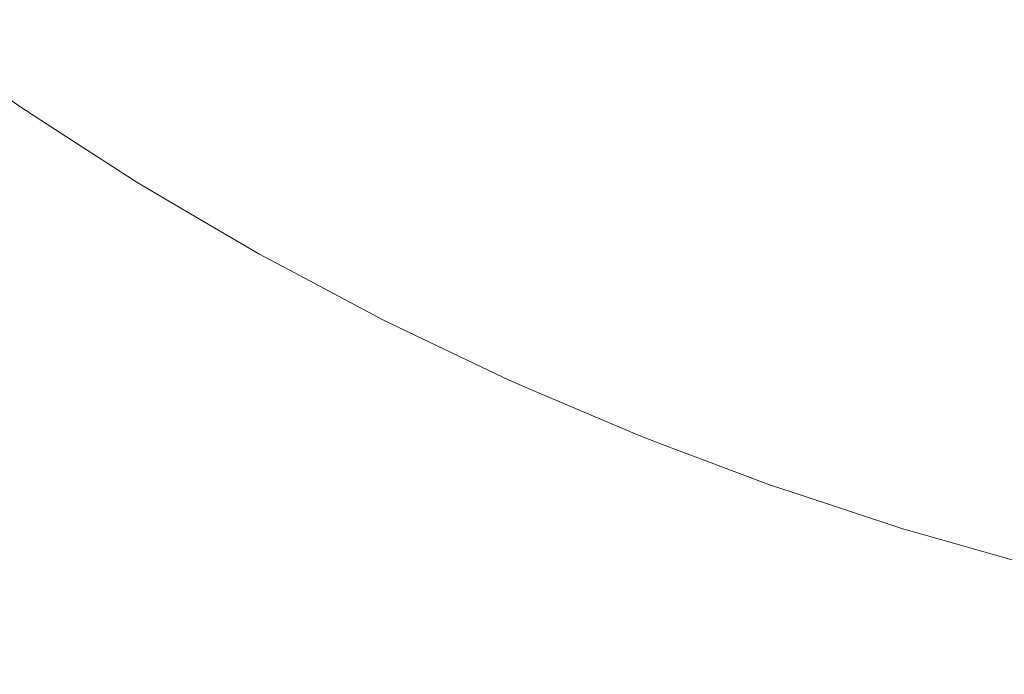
# Model space of a CAD drawing. Header units: centimetres. Extents: x -26 to 27.3, y -23.4 to -21.6.
# Tile 73 of 206: x -8.0026 to -7.9431, y -23.0599 to -23.0203. Entities that reach past the tile are written whole.
import ezdxf

# ---------------------------------------------------------------- set-up
doc = ezdxf.new("R2010")
doc.units = ezdxf.units.CM
doc.header["$LTSCALE"] = 2.54
doc.layers.add('Lucido design-1', color=7, linetype='Continuous')

# ---------------------------------------------------------------- blocks, each defined once
blk = doc.blocks.new('Gruppo-4-1')
at = {"color": 7, "linetype": 'Continuous', "lineweight": 9}
blk.add_3dface([(-25.890647, -21.659888, -9.381992), (-25.890647, -23.259888, -9.381992), (27.209353, -23.259888, -9.381992), (27.209353, -21.659888, -9.381992)], dxfattribs=at)
for points, invisible_edges in [([(-7.999595, -23.021082, -9.849455), (-8.006338, -23.016313, -9.849455), (-8.005496, -23.015174, -9.845597), (-7.998802, -23.019908, -9.845597)], 15), ([(-7.963274, -23.020556, -9.817376), (-7.970027, -23.017329, -9.817376), (-7.968793, -23.014882, -9.814271), (-7.962145, -23.018059, -9.814271)], 15), ([(-7.990179, -23.021538, -9.838064), (-7.99695, -23.017168, -9.838064), (-7.995894, -23.015606, -9.834401), (-7.98919, -23.019932, -9.834401)], 15), ([(-7.955367, -23.020951, -9.814271), (-7.962145, -23.018059, -9.814271), (-7.960963, -23.015444, -9.811281), (-7.954298, -23.018289, -9.811281)], 15), ([(-7.939892, -23.020689, -9.808831), (-7.946672, -23.018454, -9.808831), (-7.945641, -23.015536, -9.806065), (-7.938986, -23.01773, -9.806065)], 15), ([(-8.000298, -23.022122, -9.853363), (-8.007085, -23.017322, -9.853363), (-8.006338, -23.016313, -9.849455), (-7.999595, -23.021082, -9.849455)], 15), ([(-7.981316, -23.022192, -9.830815), (-7.988122, -23.018198, -9.830815), (-7.986977, -23.016338, -9.827314), (-7.98025, -23.020285, -9.827314)], 15), ([(-7.972313, -23.021863, -9.823903), (-7.979114, -23.018252, -9.823903), (-7.977909, -23.016095, -9.820588), (-7.971201, -23.019658, -9.820588)], 15), ([(-7.947518, -23.020847, -9.811281), (-7.954298, -23.018289, -9.811281), (-7.953351, -23.015934, -9.808831), (-7.946672, -23.018454, -9.808831)], 15), ([(-8.000911, -23.023028, -9.857317), (-8.007735, -23.018201, -9.857317), (-8.007085, -23.017322, -9.853363), (-8.000298, -23.022122, -9.853363)], 15), ([(-7.991087, -23.023013, -9.841798), (-7.99792, -23.018603, -9.841798), (-7.99695, -23.017168, -9.838064), (-7.990179, -23.021538, -9.838064)], 15), ([(-7.964348, -23.022932, -9.820588), (-7.971201, -23.019658, -9.820588), (-7.970027, -23.017329, -9.817376), (-7.963274, -23.020556, -9.817376)], 15), ([(-7.956389, -23.023494, -9.817376), (-7.963274, -23.020556, -9.817376), (-7.962145, -23.018059, -9.814271), (-7.955367, -23.020951, -9.814271)], 15), ([(-8.001431, -23.023798, -9.861308), (-8.008288, -23.018949, -9.861308), (-8.007735, -23.018201, -9.857317), (-8.000911, -23.023028, -9.857317)], 15), ([(-7.991913, -23.024354, -9.845597), (-7.998802, -23.019908, -9.845597), (-7.99792, -23.018603, -9.841798), (-7.991087, -23.023013, -9.841798)], 15), ([(-7.982309, -23.023971, -9.834401), (-7.98919, -23.019932, -9.834401), (-7.988122, -23.018198, -9.830815), (-7.981316, -23.022192, -9.830815)], 15), ([(-7.973362, -23.023943, -9.827314), (-7.98025, -23.020285, -9.827314), (-7.979114, -23.018252, -9.823903), (-7.972313, -23.021863, -9.823903)], 15), ([(-7.948473, -23.023552, -9.814271), (-7.955367, -23.020951, -9.814271), (-7.954298, -23.018289, -9.811281), (-7.947518, -23.020847, -9.811281)], 15), ([(-7.940635, -23.023116, -9.811281), (-7.947518, -23.020847, -9.811281), (-7.946672, -23.018454, -9.808831), (-7.939892, -23.020689, -9.808831)], 15), ([(-8.001859, -23.024432, -9.865331), (-8.008743, -23.019564, -9.865331), (-8.008288, -23.018949, -9.861308), (-8.001431, -23.023798, -9.861308)], 15), ([(-8.002195, -23.024928, -9.869378), (-8.009099, -23.020045, -9.869378), (-8.008743, -23.019564, -9.865331), (-8.001859, -23.024432, -9.865331)], 15), ([(-7.992656, -23.02556, -9.849455), (-7.999595, -23.021082, -9.849455), (-7.998802, -23.019908, -9.845597), (-7.991913, -23.024354, -9.845597)], 15), ([(-7.983229, -23.025617, -9.838064), (-7.990179, -23.021538, -9.838064), (-7.98919, -23.019932, -9.834401), (-7.982309, -23.023971, -9.834401)], 15), ([(-7.965365, -23.025184, -9.823903), (-7.972313, -23.021863, -9.823903), (-7.971201, -23.019658, -9.820588), (-7.964348, -23.022932, -9.820588)], 15), ([(-8.002586, -23.025507, -9.877517), (-8.009514, -23.020607, -9.877517), (-8.009356, -23.020393, -9.873442), (-8.002437, -23.025287, -9.873442)], 15), ([(-8.002437, -23.025287, -9.873442), (-8.009356, -23.020393, -9.873442), (-8.009099, -23.020045, -9.869378), (-8.002195, -23.024928, -9.869378)], 15), ([(-7.974346, -23.025894, -9.830815), (-7.981316, -23.022192, -9.830815), (-7.98025, -23.020285, -9.827314), (-7.973362, -23.023943, -9.827314)], 15), ([(-8.002641, -23.025589, -9.881447), (-8.009573, -23.020686, -9.881447), (-8.009514, -23.020607, -9.877517), (-8.002586, -23.025507, -9.877517)], 15), ([(-8.009573, -23.020686, -9.881447), (-8.002641, -23.025589, -9.881447), (-8.002642, -23.02559, -9.881992), (-8.006854, -23.022611, -9.881992)], 11), ([(-7.993314, -23.02663, -9.853363), (-8.000298, -23.022122, -9.853363), (-7.999595, -23.021082, -9.849455), (-7.992656, -23.02556, -9.849455)], 15), ([(-7.957362, -23.025913, -9.820588), (-7.964348, -23.022932, -9.820588), (-7.963274, -23.020556, -9.817376), (-7.956389, -23.023494, -9.817376)], 15), ([(-7.949386, -23.026137, -9.817376), (-7.956389, -23.023494, -9.817376), (-7.955367, -23.020951, -9.814271), (-7.948473, -23.023552, -9.814271)], 15), ([(-7.941475, -23.025859, -9.814271), (-7.948473, -23.023552, -9.814271), (-7.947518, -23.020847, -9.811281), (-7.940635, -23.023116, -9.811281)], 15), ([(-7.984073, -23.027129, -9.841798), (-7.991087, -23.023013, -9.841798), (-7.990179, -23.021538, -9.838064), (-7.983229, -23.025617, -9.838064)], 15), ([(-7.993887, -23.027561, -9.857317), (-8.000911, -23.023028, -9.857317), (-8.000298, -23.022122, -9.853363), (-7.993314, -23.02663, -9.853363)], 15), ([(-7.975263, -23.027713, -9.834401), (-7.982309, -23.023971, -9.834401), (-7.981316, -23.022192, -9.830815), (-7.974346, -23.025894, -9.830815)], 15), ([(-7.966325, -23.027306, -9.827314), (-7.973362, -23.023943, -9.827314), (-7.972313, -23.021863, -9.823903), (-7.965365, -23.025184, -9.823903)], 15), ([(-8.002642, -23.02559, -10.081992), (-8.006854, -23.022611, -10.081992), (-8.006854, -23.022611, -9.881992), (-8.002642, -23.02559, -9.881992)], 10), ([(-7.994375, -23.028353, -9.861308), (-8.001431, -23.023798, -9.861308), (-8.000911, -23.023028, -9.857317), (-7.993887, -23.027561, -9.857317)], 15), ([(-7.984841, -23.028504, -9.845597), (-7.991913, -23.024354, -9.845597), (-7.991087, -23.023013, -9.841798), (-7.984073, -23.027129, -9.841798)], 15), ([(-7.958283, -23.028206, -9.823903), (-7.965365, -23.025184, -9.823903), (-7.964348, -23.022932, -9.820588), (-7.957362, -23.025913, -9.820588)], 15), ([(-7.950255, -23.028595, -9.820588), (-7.957362, -23.025913, -9.820588), (-7.956389, -23.023494, -9.817376), (-7.949386, -23.026137, -9.817376)], 15), ([(-7.994776, -23.029004, -9.865331), (-8.001859, -23.024432, -9.865331), (-8.001431, -23.023798, -9.861308), (-7.994375, -23.028353, -9.861308)], 15), ([(-7.976111, -23.029397, -9.838064), (-7.983229, -23.025617, -9.838064), (-7.982309, -23.023971, -9.834401), (-7.975263, -23.027713, -9.834401)], 15), ([(-7.967225, -23.029297, -9.830815), (-7.974346, -23.025894, -9.830815), (-7.973362, -23.023943, -9.827314), (-7.966325, -23.027306, -9.827314)], 15), ([(-7.942278, -23.02848, -9.817376), (-7.949386, -23.026137, -9.817376), (-7.948473, -23.023552, -9.814271), (-7.941475, -23.025859, -9.814271)], 15), ([(-7.99509, -23.029514, -9.869378), (-8.002195, -23.024928, -9.869378), (-8.001859, -23.024432, -9.865331), (-7.994776, -23.029004, -9.865331)], 15), ([(-7.985532, -23.02974, -9.849455), (-7.992656, -23.02556, -9.849455), (-7.991913, -23.024354, -9.845597), (-7.984841, -23.028504, -9.845597)], 15), ([(-7.995456, -23.030109, -9.877517), (-8.002586, -23.025507, -9.877517), (-8.002437, -23.025287, -9.873442), (-7.995316, -23.029882, -9.873442)], 15), ([(-7.995316, -23.029882, -9.873442), (-8.002437, -23.025287, -9.873442), (-8.002195, -23.024928, -9.869378), (-7.99509, -23.029514, -9.869378)], 15), ([(-7.959151, -23.030367, -9.827314), (-7.966325, -23.027306, -9.827314), (-7.965365, -23.025184, -9.823903), (-7.958283, -23.028206, -9.823903)], 15), ([(-7.995768, -23.030616, -10.091937), (-8.00292, -23.026001, -10.091937), (-8.002742, -23.025737, -10.087952), (-7.995602, -23.030345, -10.087952)], 15), ([(-7.995602, -23.030345, -10.087952), (-8.002742, -23.025737, -10.087952), (-8.002653, -23.025606, -10.083964), (-7.995519, -23.03021, -10.083964)], 15), ([(-8.002653, -23.025606, -10.083964), (-8.002642, -23.02559, -10.081992), (-8.000096, -23.027233, -10.081992)], 9), ([(-8.000096, -23.027233, -10.081992), (-7.995508, -23.030194, -10.081992), (-7.995519, -23.03021, -10.083964), (-8.002653, -23.025606, -10.083964)], 14), ([(-8.000096, -23.027233, -9.881992), (-8.002642, -23.02559, -9.881992), (-8.002641, -23.025589, -9.881447)], 10), ([(-8.002642, -23.02559, -9.881992), (-8.000096, -23.027233, -9.881992), (-8.000096, -23.027233, -10.081992), (-8.002642, -23.02559, -10.081992)], 10), ([(-7.995508, -23.030193, -9.881447), (-8.002641, -23.025589, -9.881447), (-8.002586, -23.025507, -9.877517), (-7.995456, -23.030109, -9.877517)], 15), ([(-8.002641, -23.025589, -9.881447), (-7.995508, -23.030193, -9.881447), (-7.995508, -23.030194, -9.881992), (-8.000096, -23.027233, -9.881992)], 11), ([(-7.986145, -23.030837, -9.853363), (-7.993314, -23.02663, -9.853363), (-7.992656, -23.02556, -9.849455), (-7.985532, -23.02974, -9.849455)], 15), ([(-7.976891, -23.030943, -9.841798), (-7.984073, -23.027129, -9.841798), (-7.983229, -23.025617, -9.838064), (-7.976111, -23.029397, -9.838064)], 15), ([(-7.996353, -23.031565, -10.099868), (-8.003544, -23.026925, -10.099868), (-8.003187, -23.026396, -10.095911), (-7.996019, -23.031023, -10.095911)], 15), ([(-7.996019, -23.031023, -10.095911), (-8.003187, -23.026396, -10.095911), (-8.00292, -23.026001, -10.091937), (-7.995768, -23.030616, -10.091937)], 15), ([(-7.968064, -23.031153, -9.834401), (-7.975263, -23.027713, -9.834401), (-7.974346, -23.025894, -9.830815), (-7.967225, -23.029297, -9.830815)], 15), ([(-7.951078, -23.030925, -9.823903), (-7.958283, -23.028206, -9.823903), (-7.957362, -23.025913, -9.820588), (-7.950255, -23.028595, -9.820588)], 15), ([(-7.943041, -23.030973, -9.820588), (-7.950255, -23.028595, -9.820588), (-7.949386, -23.026137, -9.817376), (-7.942278, -23.02848, -9.817376)], 15), ([(-7.996771, -23.032244, -10.103802), (-8.00399, -23.027584, -10.103802), (-8.003544, -23.026925, -10.099868), (-7.996353, -23.031565, -10.099868)], 15), ([(-7.986678, -23.031791, -9.857317), (-7.993887, -23.027561, -9.857317), (-7.993314, -23.02663, -9.853363), (-7.986145, -23.030837, -9.853363)], 15), ([(-7.997271, -23.033057, -10.107705), (-8.004525, -23.028376, -10.107705), (-8.00399, -23.027584, -10.103802), (-7.996771, -23.032244, -10.103802)], 15), ([(-7.995508, -23.030194, -10.081992), (-8.000096, -23.027233, -10.081992), (-8.000096, -23.027233, -9.881992), (-7.995508, -23.030194, -9.881992)], 10), ([(-7.987131, -23.032603, -9.861308), (-7.994375, -23.028353, -9.861308), (-7.993887, -23.027561, -9.857317), (-7.986678, -23.031791, -9.857317)], 15), ([(-7.9776, -23.03235, -9.845597), (-7.984841, -23.028504, -9.845597), (-7.984073, -23.027129, -9.841798), (-7.976891, -23.030943, -9.841798)], 15), ([(-7.959966, -23.032394, -9.830815), (-7.967225, -23.029297, -9.830815), (-7.966325, -23.027306, -9.827314), (-7.959151, -23.030367, -9.827314)], 15), ([(-7.96884, -23.032871, -9.838064), (-7.976111, -23.029397, -9.838064), (-7.975263, -23.027713, -9.834401), (-7.968064, -23.031153, -9.834401)], 15), ([(-7.951854, -23.033121, -9.827314), (-7.959151, -23.030367, -9.827314), (-7.958283, -23.028206, -9.823903), (-7.951078, -23.030925, -9.823903)], 15), ([(-7.997855, -23.034004, -10.111572), (-8.005148, -23.029298, -10.111572), (-8.004525, -23.028376, -10.107705), (-7.997271, -23.033057, -10.107705)], 15), ([(-7.987504, -23.033271, -9.865331), (-7.994776, -23.029004, -9.865331), (-7.994375, -23.028353, -9.861308), (-7.987131, -23.032603, -9.861308)], 15), ([(-7.978238, -23.033614, -9.849455), (-7.985532, -23.02974, -9.849455), (-7.984841, -23.028504, -9.845597), (-7.9776, -23.03235, -9.845597)], 15), ([(-7.943765, -23.033335, -9.823903), (-7.951078, -23.030925, -9.823903), (-7.950255, -23.028595, -9.820588), (-7.943041, -23.030973, -9.820588)], 15), ([(-7.99852, -23.035085, -10.115395), (-8.005858, -23.030349, -10.115395), (-8.005148, -23.029298, -10.111572), (-7.997855, -23.034004, -10.111572)], 15), ([(-7.987796, -23.033794, -9.869378), (-7.99509, -23.029514, -9.869378), (-7.994776, -23.029004, -9.865331), (-7.987504, -23.033271, -9.865331)], 15), ([(-7.969554, -23.034449, -9.841798), (-7.976891, -23.030943, -9.841798), (-7.976111, -23.029397, -9.838064), (-7.96884, -23.032871, -9.838064)], 15), ([(-7.960725, -23.034284, -9.834401), (-7.968064, -23.031153, -9.834401), (-7.967225, -23.029297, -9.830815), (-7.959966, -23.032394, -9.830815)], 15), ([(-7.988137, -23.034403, -9.877517), (-7.995456, -23.030109, -9.877517), (-7.995316, -23.029882, -9.873442), (-7.988007, -23.034171, -9.873442)], 15), ([(-7.988007, -23.034171, -9.873442), (-7.995316, -23.029882, -9.873442), (-7.99509, -23.029514, -9.869378), (-7.987796, -23.033794, -9.869378)], 15), ([(-7.978803, -23.034736, -9.853363), (-7.986145, -23.030837, -9.853363), (-7.985532, -23.02974, -9.849455), (-7.978238, -23.033614, -9.849455)], 15), ([(-7.999266, -23.036297, -10.119168), (-8.006656, -23.031528, -10.119168), (-8.005858, -23.030349, -10.115395), (-7.99852, -23.035085, -10.115395)], 15), ([(-7.988661, -23.035341, -10.095911), (-7.996019, -23.031023, -10.095911), (-7.995768, -23.030616, -10.091937), (-7.988428, -23.034924, -10.091937)], 15), ([(-7.988428, -23.034924, -10.091937), (-7.995768, -23.030616, -10.091937), (-7.995602, -23.030345, -10.087952), (-7.988273, -23.034646, -10.087952)], 15), ([(-7.988273, -23.034646, -10.087952), (-7.995602, -23.030345, -10.087952), (-7.995519, -23.03021, -10.083964), (-7.988195, -23.034508, -10.083964)], 15), ([(-7.995519, -23.03021, -10.083964), (-7.995508, -23.030194, -10.081992), (-7.993149, -23.031578, -10.081992)], 9), ([(-7.993149, -23.031578, -10.081992), (-7.988186, -23.034491, -10.081992), (-7.988195, -23.034508, -10.083964), (-7.995519, -23.03021, -10.083964)], 14), ([(-7.988185, -23.03449, -9.881447), (-7.995508, -23.030193, -9.881447), (-7.995456, -23.030109, -9.877517), (-7.988137, -23.034403, -9.877517)], 15), ([(-7.995508, -23.030193, -9.881447), (-7.988185, -23.03449, -9.881447), (-7.988186, -23.034491, -9.881992), (-7.993149, -23.031578, -9.881992)], 11), ([(-7.993149, -23.031578, -9.881992), (-7.995508, -23.030194, -9.881992), (-7.995508, -23.030193, -9.881447)], 10), ([(-7.995508, -23.030194, -9.881992), (-7.993149, -23.031578, -9.881992), (-7.993149, -23.031578, -10.081992), (-7.995508, -23.030194, -10.081992)], 10), ([(-7.952582, -23.035181, -9.830815), (-7.959966, -23.032394, -9.830815), (-7.959151, -23.030367, -9.827314), (-7.951854, -23.033121, -9.827314)], 15), ([(-7.988972, -23.035897, -10.099868), (-7.996353, -23.031565, -10.099868), (-7.996019, -23.031023, -10.095911), (-7.988661, -23.035341, -10.095911)], 15), ([(-7.979296, -23.035712, -9.857317), (-7.986678, -23.031791, -9.857317), (-7.986145, -23.030837, -9.853363), (-7.978803, -23.034736, -9.853363)], 15), ([(-7.970202, -23.035885, -9.845597), (-7.9776, -23.03235, -9.845597), (-7.976891, -23.030943, -9.841798), (-7.969554, -23.034449, -9.841798)], 15), ([(-7.961428, -23.036034, -9.838064), (-7.96884, -23.032871, -9.838064), (-7.968064, -23.031153, -9.834401), (-7.960725, -23.034284, -9.834401)], 15), ([(-7.944447, -23.035563, -9.827314), (-7.951854, -23.033121, -9.827314), (-7.951078, -23.030925, -9.823903), (-7.943765, -23.033335, -9.823903)], 15), ([(-7.936355, -23.035433, -9.823903), (-7.943765, -23.033335, -9.823903), (-7.943041, -23.030973, -9.820588), (-7.935733, -23.033043, -9.820588)], 15), ([(-8.000093, -23.037639, -10.122885), (-8.007538, -23.032834, -10.122885), (-8.006656, -23.031528, -10.119168), (-7.999266, -23.036297, -10.119168)], 15), ([(-7.98936, -23.036592, -10.103802), (-7.996771, -23.032244, -10.103802), (-7.996353, -23.031565, -10.099868), (-7.988972, -23.035897, -10.099868)], 15), ([(-7.988186, -23.034491, -10.081992), (-7.993149, -23.031578, -10.081992), (-7.993149, -23.031578, -9.881992), (-7.988186, -23.034491, -9.881992)], 10), ([(-7.979714, -23.036542, -9.861308), (-7.987131, -23.032603, -9.861308), (-7.986678, -23.031791, -9.857317), (-7.979296, -23.035712, -9.857317)], 15), ([(-7.989826, -23.037426, -10.107705), (-7.997271, -23.033057, -10.107705), (-7.996771, -23.032244, -10.103802), (-7.98936, -23.036592, -10.103802)], 15), ([(-7.970786, -23.037175, -9.849455), (-7.978238, -23.033614, -9.849455), (-7.9776, -23.03235, -9.845597), (-7.970202, -23.035885, -9.845597)], 15), ([(-7.95326, -23.037101, -9.834401), (-7.960725, -23.034284, -9.834401), (-7.959966, -23.032394, -9.830815), (-7.952582, -23.035181, -9.830815)], 15), ([(-8.000998, -23.03911, -10.12654), (-8.008505, -23.034265, -10.12654), (-8.007538, -23.032834, -10.122885), (-8.000093, -23.037639, -10.122885)], 15), ([(-7.980059, -23.037225, -9.865331), (-7.987504, -23.033271, -9.865331), (-7.987131, -23.032603, -9.861308), (-7.979714, -23.036542, -9.861308)], 15), ([(-7.962074, -23.037641, -9.841798), (-7.969554, -23.034449, -9.841798), (-7.96884, -23.032871, -9.838064), (-7.961428, -23.036034, -9.838064)], 15), ([(-7.990368, -23.038398, -10.111572), (-7.997855, -23.034004, -10.111572), (-7.997271, -23.033057, -10.107705), (-7.989826, -23.037426, -10.107705)], 15), ([(-7.980328, -23.03776, -9.869378), (-7.987796, -23.033794, -9.869378), (-7.987504, -23.033271, -9.865331), (-7.980059, -23.037225, -9.865331)], 15), ([(-7.971303, -23.03832, -9.853363), (-7.978803, -23.034736, -9.853363), (-7.978238, -23.033614, -9.849455), (-7.970786, -23.037175, -9.849455)], 15), ([(-7.945086, -23.037652, -9.830815), (-7.952582, -23.035181, -9.830815), (-7.951854, -23.033121, -9.827314), (-7.944447, -23.035563, -9.827314)], 15), ([(-7.936942, -23.037688, -9.827314), (-7.944447, -23.035563, -9.827314), (-7.943765, -23.033335, -9.823903), (-7.936355, -23.035433, -9.823903)], 15), ([(-7.990987, -23.039505, -10.115395), (-7.99852, -23.035085, -10.115395), (-7.997855, -23.034004, -10.111572), (-7.990368, -23.038398, -10.111572)], 15), ([(-7.980643, -23.038384, -9.877517), (-7.988137, -23.034403, -9.877517), (-7.988007, -23.034171, -9.873442), (-7.980523, -23.038146, -9.873442)], 15), ([(-7.980523, -23.038146, -9.873442), (-7.988007, -23.034171, -9.873442), (-7.987796, -23.033794, -9.869378), (-7.980328, -23.03776, -9.869378)], 15), ([(-8.001982, -23.040707, -10.130126), (-8.009556, -23.035819, -10.130126), (-8.008505, -23.034265, -10.12654), (-8.000998, -23.03911, -10.12654)], 15), ([(-7.980911, -23.038916, -10.091937), (-7.988428, -23.034924, -10.091937), (-7.988273, -23.034646, -10.087952), (-7.980768, -23.038632, -10.087952)], 15), ([(-7.980768, -23.038632, -10.087952), (-7.988273, -23.034646, -10.087952), (-7.988195, -23.034508, -10.083964), (-7.980697, -23.038491, -10.083964)], 15), ([(-7.988195, -23.034508, -10.083964), (-7.988186, -23.034491, -10.081992), (-7.986023, -23.03564, -10.081992)], 9), ([(-7.986023, -23.03564, -10.081992), (-7.980688, -23.038473, -10.081992), (-7.980697, -23.038491, -10.083964), (-7.988195, -23.034508, -10.083964)], 14), ([(-7.986023, -23.03564, -9.881992), (-7.988186, -23.034491, -9.881992), (-7.988185, -23.03449, -9.881447)], 10), ([(-7.988186, -23.034491, -9.881992), (-7.986023, -23.03564, -9.881992), (-7.986023, -23.03564, -10.081992), (-7.988186, -23.034491, -10.081992)], 10), ([(-7.980687, -23.038472, -9.881447), (-7.988185, -23.03449, -9.881447), (-7.988137, -23.034403, -9.877517), (-7.980643, -23.038384, -9.877517)], 15), ([(-7.988185, -23.03449, -9.881447), (-7.980687, -23.038472, -9.881447), (-7.980688, -23.038473, -9.881992), (-7.986023, -23.03564, -9.881992)], 11), ([(-7.971754, -23.039316, -9.857317), (-7.979296, -23.035712, -9.857317), (-7.978803, -23.034736, -9.853363), (-7.971303, -23.03832, -9.853363)], 15), ([(-7.962661, -23.039102, -9.845597), (-7.970202, -23.035885, -9.845597), (-7.969554, -23.034449, -9.841798), (-7.962074, -23.037641, -9.841798)], 15), ([(-7.953889, -23.038879, -9.838064), (-7.961428, -23.036034, -9.838064), (-7.960725, -23.034284, -9.834401), (-7.95326, -23.037101, -9.834401)], 15), ([(-7.991681, -23.040748, -10.119168), (-7.999266, -23.036297, -10.119168), (-7.99852, -23.035085, -10.115395), (-7.990987, -23.039505, -10.115395)], 15), ([(-7.981413, -23.039912, -10.099868), (-7.988972, -23.035897, -10.099868), (-7.988661, -23.035341, -10.095911), (-7.981126, -23.039342, -10.095911)], 15), ([(-7.981126, -23.039342, -10.095911), (-7.988661, -23.035341, -10.095911), (-7.988428, -23.034924, -10.091937), (-7.980911, -23.038916, -10.091937)], 15), ([(-7.945683, -23.039599, -9.834401), (-7.95326, -23.037101, -9.834401), (-7.952582, -23.035181, -9.830815), (-7.945086, -23.037652, -9.830815)], 15), ([(-8.003042, -23.042429, -10.133636), (-8.010688, -23.037494, -10.133636), (-8.009556, -23.035819, -10.130126), (-8.001982, -23.040707, -10.130126)], 15), ([(-7.981772, -23.040623, -10.103802), (-7.98936, -23.036592, -10.103802), (-7.988972, -23.035897, -10.099868), (-7.981413, -23.039912, -10.099868)], 15), ([(-7.980688, -23.038473, -10.081992), (-7.986023, -23.03564, -10.081992), (-7.986023, -23.03564, -9.881992), (-7.980688, -23.038473, -9.881992)], 10), ([(-7.972137, -23.040163, -9.861308), (-7.979714, -23.036542, -9.861308), (-7.979296, -23.035712, -9.857317), (-7.971754, -23.039316, -9.857317)], 15), ([(-7.963189, -23.040417, -9.849455), (-7.970786, -23.037175, -9.849455), (-7.970202, -23.035885, -9.845597), (-7.962661, -23.039102, -9.845597)], 15), ([(-7.937493, -23.039802, -9.830815), (-7.945086, -23.037652, -9.830815), (-7.944447, -23.035563, -9.827314), (-7.936942, -23.037688, -9.827314)], 15), ([(-7.99245, -23.042124, -10.122885), (-8.000093, -23.037639, -10.122885), (-7.999266, -23.036297, -10.119168), (-7.991681, -23.040748, -10.119168)], 15), ([(-7.982202, -23.041476, -10.107705), (-7.989826, -23.037426, -10.107705), (-7.98936, -23.036592, -10.103802), (-7.981772, -23.040623, -10.103802)], 15), ([(-7.972452, -23.04086, -9.865331), (-7.980059, -23.037225, -9.865331), (-7.979714, -23.036542, -9.861308), (-7.972137, -23.040163, -9.861308)], 15), ([(-7.954466, -23.040512, -9.841798), (-7.962074, -23.037641, -9.841798), (-7.961428, -23.036034, -9.838064), (-7.953889, -23.038879, -9.838064)], 15), ([(-7.963658, -23.041582, -9.853363), (-7.971303, -23.03832, -9.853363), (-7.970786, -23.037175, -9.849455), (-7.963189, -23.040417, -9.849455)], 15), ([(-7.946235, -23.041402, -9.838064), (-7.953889, -23.038879, -9.838064), (-7.95326, -23.037101, -9.834401), (-7.945683, -23.039599, -9.834401)], 15), ([(-7.993293, -23.043632, -10.12654), (-8.000998, -23.03911, -10.12654), (-8.000093, -23.037639, -10.122885), (-7.99245, -23.042124, -10.122885)], 15), ([(-7.982702, -23.042469, -10.111572), (-7.990368, -23.038398, -10.111572), (-7.989826, -23.037426, -10.107705), (-7.982202, -23.041476, -10.107705)], 15), ([(-7.972876, -23.0418, -9.873442), (-7.980523, -23.038146, -9.873442), (-7.980328, -23.03776, -9.869378), (-7.972698, -23.041406, -9.869378)], 15), ([(-7.972698, -23.041406, -9.869378), (-7.980328, -23.03776, -9.869378), (-7.980059, -23.037225, -9.865331), (-7.972452, -23.04086, -9.865331)], 15), ([(-7.95499, -23.041997, -9.845597), (-7.962661, -23.039102, -9.845597), (-7.962074, -23.037641, -9.841798), (-7.954466, -23.040512, -9.841798)], 15), ([(-7.938006, -23.041773, -9.834401), (-7.945683, -23.039599, -9.834401), (-7.945086, -23.037652, -9.830815), (-7.937493, -23.039802, -9.830815)], 15), ([(-7.972986, -23.042042, -9.877517), (-7.980643, -23.038384, -9.877517), (-7.980523, -23.038146, -9.873442), (-7.972876, -23.0418, -9.873442)], 15), ([(-7.964065, -23.042597, -9.857317), (-7.971754, -23.039316, -9.857317), (-7.971303, -23.03832, -9.853363), (-7.963658, -23.041582, -9.853363)], 15), ([(-7.983274, -23.043602, -10.115395), (-7.990987, -23.039505, -10.115395), (-7.990368, -23.038398, -10.111572), (-7.982702, -23.042469, -10.111572)], 15), ([(-7.973428, -23.043021, -10.095911), (-7.981126, -23.039342, -10.095911), (-7.980911, -23.038916, -10.091937), (-7.973231, -23.042585, -10.091937)], 15), ([(-7.973231, -23.042585, -10.091937), (-7.980911, -23.038916, -10.091937), (-7.980768, -23.038632, -10.087952), (-7.9731, -23.042296, -10.087952)], 15), ([(-7.9731, -23.042296, -10.087952), (-7.980768, -23.038632, -10.087952), (-7.980697, -23.038491, -10.083964), (-7.973035, -23.042151, -10.083964)], 15), ([(-7.980697, -23.038491, -10.083964), (-7.980688, -23.038473, -10.081992), (-7.97873, -23.039409, -10.081992)], 9), ([(-7.97873, -23.039409, -10.081992), (-7.973027, -23.042134, -10.081992), (-7.973035, -23.042151, -10.083964), (-7.980697, -23.038491, -10.083964)], 14), ([(-7.97873, -23.039409, -9.881992), (-7.980688, -23.038473, -9.881992), (-7.980687, -23.038472, -9.881447)], 10), ([(-7.980688, -23.038473, -9.881992), (-7.97873, -23.039409, -9.881992), (-7.97873, -23.039409, -10.081992), (-7.980688, -23.038473, -10.081992)], 10), ([(-7.973027, -23.042132, -9.881447), (-7.980687, -23.038472, -9.881447), (-7.980643, -23.038384, -9.877517), (-7.972986, -23.042042, -9.877517)], 15), ([(-7.980687, -23.038472, -9.881447), (-7.973027, -23.042132, -9.881447), (-7.973027, -23.042134, -9.881992), (-7.97873, -23.039409, -9.881992)], 11), ([(-7.946742, -23.043058, -9.841798), (-7.954466, -23.040512, -9.841798), (-7.953889, -23.038879, -9.838064), (-7.946235, -23.041402, -9.838064)], 15), ([(-7.994207, -23.04527, -10.130126), (-8.001982, -23.040707, -10.130126), (-8.000998, -23.03911, -10.12654), (-7.993293, -23.043632, -10.12654)], 15), ([(-7.983915, -23.044873, -10.119168), (-7.991681, -23.040748, -10.119168), (-7.990987, -23.039505, -10.115395), (-7.983274, -23.043602, -10.115395)], 15), ([(-7.973691, -23.043602, -10.099868), (-7.981413, -23.039912, -10.099868), (-7.981126, -23.039342, -10.095911), (-7.973428, -23.043021, -10.095911)], 15), ([(-7.973027, -23.042134, -10.081992), (-7.97873, -23.039409, -10.081992), (-7.97873, -23.039409, -9.881992), (-7.973027, -23.042134, -9.881992)], 10), ([(-7.964412, -23.043459, -9.861308), (-7.972137, -23.040163, -9.861308), (-7.971754, -23.039316, -9.857317), (-7.964065, -23.042597, -9.857317)], 15), ([(-7.955462, -23.043333, -9.849455), (-7.963189, -23.040417, -9.849455), (-7.962661, -23.039102, -9.845597), (-7.95499, -23.041997, -9.845597)], 15), ([(-7.974019, -23.044327, -10.103802), (-7.981772, -23.040623, -10.103802), (-7.981413, -23.039912, -10.099868), (-7.973691, -23.043602, -10.099868)], 15), ([(-7.964697, -23.044169, -9.865331), (-7.972452, -23.04086, -9.865331), (-7.972137, -23.040163, -9.861308), (-7.964412, -23.043459, -9.861308)], 15), ([(-7.938481, -23.043598, -9.838064), (-7.946235, -23.041402, -9.838064), (-7.945683, -23.039599, -9.834401), (-7.938006, -23.041773, -9.834401)], 15), ([(-7.995193, -23.047034, -10.133636), (-8.003042, -23.042429, -10.133636), (-8.001982, -23.040707, -10.130126), (-7.994207, -23.04527, -10.130126)], 15), ([(-7.984624, -23.046281, -10.122885), (-7.99245, -23.042124, -10.122885), (-7.991681, -23.040748, -10.119168), (-7.983915, -23.044873, -10.119168)], 15), ([(-7.974412, -23.045198, -10.107705), (-7.982202, -23.041476, -10.107705), (-7.981772, -23.040623, -10.103802), (-7.974019, -23.044327, -10.103802)], 15), ([(-7.955881, -23.044517, -9.853363), (-7.963658, -23.041582, -9.853363), (-7.963189, -23.040417, -9.849455), (-7.955462, -23.043333, -9.849455)], 15), ([(-7.947203, -23.044564, -9.845597), (-7.95499, -23.041997, -9.845597), (-7.954466, -23.040512, -9.841798), (-7.946742, -23.043058, -9.841798)], 15), ([(-7.96492, -23.044725, -9.869378), (-7.972698, -23.041406, -9.869378), (-7.972452, -23.04086, -9.865331), (-7.964697, -23.044169, -9.865331)], 15), ([(-7.974871, -23.046211, -10.111572), (-7.982702, -23.042469, -10.111572), (-7.982202, -23.041476, -10.107705), (-7.974412, -23.045198, -10.107705)], 15), ([(-7.965181, -23.045373, -9.877517), (-7.972986, -23.042042, -9.877517), (-7.972876, -23.0418, -9.873442), (-7.965082, -23.045126, -9.873442)], 15), ([(-7.965082, -23.045126, -9.873442), (-7.972876, -23.0418, -9.873442), (-7.972698, -23.041406, -9.869378), (-7.96492, -23.044725, -9.869378)], 15), ([(-7.956245, -23.045548, -9.857317), (-7.964065, -23.042597, -9.857317), (-7.963658, -23.041582, -9.853363), (-7.955881, -23.044517, -9.853363)], 15), ([(-7.938918, -23.045274, -9.841798), (-7.946742, -23.043058, -9.841798), (-7.946235, -23.041402, -9.838064), (-7.938481, -23.043598, -9.838064)], 15), ([(-7.996249, -23.048924, -10.137065), (-8.004176, -23.044271, -10.137065), (-8.003042, -23.042429, -10.133636), (-7.995193, -23.047034, -10.133636)], 15), ([(-7.985402, -23.047823, -10.12654), (-7.993293, -23.043632, -10.12654), (-7.99245, -23.042124, -10.122885), (-7.984624, -23.046281, -10.122885)], 15), ([(-7.975393, -23.047368, -10.115395), (-7.983274, -23.043602, -10.115395), (-7.982702, -23.042469, -10.111572), (-7.974871, -23.046211, -10.111572)], 15), ([(-7.965403, -23.045926, -10.091937), (-7.973231, -23.042585, -10.091937), (-7.9731, -23.042296, -10.087952), (-7.965285, -23.045631, -10.087952)], 15), ([(-7.965285, -23.045631, -10.087952), (-7.9731, -23.042296, -10.087952), (-7.973035, -23.042151, -10.083964), (-7.965226, -23.045484, -10.083964)], 15), ([(-7.973035, -23.042151, -10.083964), (-7.973027, -23.042134, -10.081992), (-7.971282, -23.042878, -10.081992)], 9), ([(-7.971282, -23.042878, -10.081992), (-7.965218, -23.045466, -10.081992), (-7.965226, -23.045484, -10.083964), (-7.973035, -23.042151, -10.083964)], 14), ([(-7.965218, -23.045464, -9.881447), (-7.973027, -23.042132, -9.881447), (-7.972986, -23.042042, -9.877517), (-7.965181, -23.045373, -9.877517)], 15), ([(-7.973027, -23.042132, -9.881447), (-7.965218, -23.045464, -9.881447), (-7.965218, -23.045466, -9.881992), (-7.971282, -23.042878, -9.881992)], 11), ([(-7.971282, -23.042878, -9.881992), (-7.973027, -23.042134, -9.881992), (-7.973027, -23.042132, -9.881447)], 10), ([(-7.973027, -23.042134, -9.881992), (-7.971282, -23.042878, -9.881992), (-7.971282, -23.042878, -10.081992), (-7.973027, -23.042134, -10.081992)], 10), ([(-7.947618, -23.045919, -9.849455), (-7.955462, -23.043333, -9.849455), (-7.95499, -23.041997, -9.845597), (-7.947203, -23.044564, -9.845597)], 15), ([(-7.965819, -23.04696, -10.099868), (-7.973691, -23.043602, -10.099868), (-7.973428, -23.043021, -10.095911), (-7.965581, -23.046369, -10.095911)], 15), ([(-7.965581, -23.046369, -10.095911), (-7.973428, -23.043021, -10.095911), (-7.973231, -23.042585, -10.091937), (-7.965403, -23.045926, -10.091937)], 15), ([(-7.965218, -23.045466, -10.081992), (-7.971282, -23.042878, -10.081992), (-7.971282, -23.042878, -9.881992), (-7.965218, -23.045466, -9.881992)], 10), ([(-7.956555, -23.046425, -9.861308), (-7.964412, -23.043459, -9.861308), (-7.964065, -23.042597, -9.857317), (-7.956245, -23.045548, -9.857317)], 15), ([(-7.939315, -23.046798, -9.845597), (-7.947203, -23.044564, -9.845597), (-7.946742, -23.043058, -9.841798), (-7.938918, -23.045274, -9.841798)], 15), ([(-7.986246, -23.049498, -10.130126), (-7.994207, -23.04527, -10.130126), (-7.993293, -23.043632, -10.12654), (-7.985402, -23.047823, -10.12654)], 15), ([(-7.975979, -23.048665, -10.119168), (-7.983915, -23.044873, -10.119168), (-7.983274, -23.043602, -10.115395), (-7.975393, -23.047368, -10.115395)], 15), ([(-7.966116, -23.0477, -10.103802), (-7.974019, -23.044327, -10.103802), (-7.973691, -23.043602, -10.099868), (-7.965819, -23.04696, -10.099868)], 15), ([(-7.956809, -23.047146, -9.865331), (-7.964697, -23.044169, -9.865331), (-7.964412, -23.043459, -9.861308), (-7.956555, -23.046425, -9.861308)], 15), ([(-7.947986, -23.047119, -9.853363), (-7.955881, -23.044517, -9.853363), (-7.955462, -23.043333, -9.849455), (-7.947618, -23.045919, -9.849455)], 15), ([(-7.997372, -23.050935, -10.140407), (-8.005384, -23.046233, -10.140407), (-8.004176, -23.044271, -10.137065), (-7.996249, -23.048924, -10.137065)], 15), ([(-7.966472, -23.048586, -10.107705), (-7.974412, -23.045198, -10.107705), (-7.974019, -23.044327, -10.103802), (-7.966116, -23.0477, -10.103802)], 15), ([(-7.957009, -23.04771, -9.869378), (-7.96492, -23.044725, -9.869378), (-7.964697, -23.044169, -9.865331), (-7.956809, -23.047146, -9.865331)], 15), ([(-7.976629, -23.050101, -10.122885), (-7.984624, -23.046281, -10.122885), (-7.983915, -23.044873, -10.119168), (-7.975979, -23.048665, -10.119168)], 15), ([(-7.957153, -23.048118, -9.873442), (-7.965082, -23.045126, -9.873442), (-7.96492, -23.044725, -9.869378), (-7.957009, -23.04771, -9.869378)], 15), ([(-7.948306, -23.048165, -9.857317), (-7.956245, -23.045548, -9.857317), (-7.955881, -23.044517, -9.853363), (-7.947986, -23.047119, -9.853363)], 15), ([(-7.939672, -23.048169, -9.849455), (-7.947618, -23.045919, -9.849455), (-7.947203, -23.044564, -9.845597), (-7.939315, -23.046798, -9.845597)], 15), ([(-7.987156, -23.051303, -10.133636), (-7.995193, -23.047034, -10.133636), (-7.994207, -23.04527, -10.130126), (-7.986246, -23.049498, -10.130126)], 15), ([(-7.966887, -23.049618, -10.111572), (-7.974871, -23.046211, -10.111572), (-7.974412, -23.045198, -10.107705), (-7.966472, -23.048586, -10.107705)], 15), ([(-7.957334, -23.048631, -10.087952), (-7.965285, -23.045631, -10.087952), (-7.965226, -23.045484, -10.083964), (-7.957281, -23.048482, -10.083964)], 15), ([(-7.965226, -23.045484, -10.083964), (-7.965218, -23.045466, -10.081992), (-7.963691, -23.046042, -10.081992)], 9), ([(-7.963691, -23.046042, -10.081992), (-7.957275, -23.048463, -10.081992), (-7.957281, -23.048482, -10.083964), (-7.965226, -23.045484, -10.083964)], 14), ([(-7.957274, -23.048462, -9.881447), (-7.965218, -23.045464, -9.881447), (-7.965181, -23.045373, -9.877517), (-7.957242, -23.048369, -9.877517)], 15), ([(-7.965218, -23.045464, -9.881447), (-7.957274, -23.048462, -9.881447), (-7.957275, -23.048463, -9.881992), (-7.963691, -23.046042, -9.881992)], 11), ([(-7.963691, -23.046042, -9.881992), (-7.965218, -23.045466, -9.881992), (-7.965218, -23.045464, -9.881447)], 10), ([(-7.965218, -23.045466, -9.881992), (-7.963691, -23.046042, -9.881992), (-7.963691, -23.046042, -10.081992), (-7.965218, -23.045466, -10.081992)], 10), ([(-7.957242, -23.048369, -9.877517), (-7.965181, -23.045373, -9.877517), (-7.965082, -23.045126, -9.873442), (-7.957153, -23.048118, -9.873442)], 15), ([(-7.957599, -23.049381, -10.095911), (-7.965581, -23.046369, -10.095911), (-7.965403, -23.045926, -10.091937), (-7.95744, -23.048931, -10.091937)], 15), ([(-7.95744, -23.048931, -10.091937), (-7.965403, -23.045926, -10.091937), (-7.965285, -23.045631, -10.087952), (-7.957334, -23.048631, -10.087952)], 15), ([(-7.957275, -23.048463, -10.081992), (-7.963691, -23.046042, -10.081992), (-7.963691, -23.046042, -9.881992), (-7.957275, -23.048463, -9.881992)], 10), ([(-7.948578, -23.049054, -9.861308), (-7.956555, -23.046425, -9.861308), (-7.956245, -23.045548, -9.857317), (-7.948306, -23.048165, -9.857317)], 15), ([(-7.939988, -23.049384, -9.853363), (-7.947986, -23.047119, -9.853363), (-7.947618, -23.045919, -9.849455), (-7.939672, -23.048169, -9.849455)], 15), ([(-7.99858, -23.053097, -10.143704), (-8.006683, -23.048343, -10.143704), (-8.005384, -23.046233, -10.140407), (-7.997372, -23.050935, -10.140407)], 15), ([(-7.97734, -23.051675, -10.12654), (-7.985402, -23.047823, -10.12654), (-7.984624, -23.046281, -10.122885), (-7.976629, -23.050101, -10.122885)], 15), ([(-7.96736, -23.050795, -10.115395), (-7.975393, -23.047368, -10.115395), (-7.974871, -23.046211, -10.111572), (-7.966887, -23.049618, -10.111572)], 15), ([(-7.957812, -23.049982, -10.099868), (-7.965819, -23.04696, -10.099868), (-7.965581, -23.046369, -10.095911), (-7.957599, -23.049381, -10.095911)], 15), ([(-7.948802, -23.049785, -9.865331), (-7.956809, -23.047146, -9.865331), (-7.956555, -23.046425, -9.861308), (-7.948578, -23.049054, -9.861308)], 15), ([(-7.988131, -23.053235, -10.137065), (-7.996249, -23.048924, -10.137065), (-7.995193, -23.047034, -10.133636), (-7.987156, -23.051303, -10.133636)], 15), ([(-7.958077, -23.050733, -10.103802), (-7.966116, -23.0477, -10.103802), (-7.965819, -23.04696, -10.099868), (-7.957812, -23.049982, -10.099868)], 15), ([(-7.948978, -23.050358, -9.869378), (-7.957009, -23.04771, -9.869378), (-7.956809, -23.047146, -9.865331), (-7.948802, -23.049785, -9.865331)], 15), ([(-7.940263, -23.050442, -9.857317), (-7.948306, -23.048165, -9.857317), (-7.947986, -23.047119, -9.853363), (-7.939988, -23.049384, -9.853363)], 15), ([(-7.978113, -23.053384, -10.130126), (-7.986246, -23.049498, -10.130126), (-7.985402, -23.047823, -10.12654), (-7.97734, -23.051675, -10.12654)], 15), ([(-7.967891, -23.052116, -10.119168), (-7.975979, -23.048665, -10.119168), (-7.975393, -23.047368, -10.115395), (-7.96736, -23.050795, -10.115395)], 15), ([(-7.958395, -23.051634, -10.107705), (-7.966472, -23.048586, -10.107705), (-7.966116, -23.0477, -10.103802), (-7.958077, -23.050733, -10.103802)], 15), ([(-7.949104, -23.050771, -9.873442), (-7.957153, -23.048118, -9.873442), (-7.957009, -23.04771, -9.869378), (-7.948978, -23.050358, -9.869378)], 15), ([(-7.999836, -23.055345, -10.146853), (-8.008033, -23.050535, -10.146853), (-8.006683, -23.048343, -10.143704), (-7.99858, -23.053097, -10.143704)], 15), ([(-7.949264, -23.051291, -10.087952), (-7.957334, -23.048631, -10.087952), (-7.957281, -23.048482, -10.083964), (-7.949217, -23.05114, -10.083964)], 15), ([(-7.957281, -23.048482, -10.083964), (-7.957275, -23.048463, -10.081992), (-7.95597, -23.048894, -10.081992)], 9), ([(-7.95597, -23.048894, -10.081992), (-7.949212, -23.051121, -10.081992), (-7.949217, -23.05114, -10.083964), (-7.957281, -23.048482, -10.083964)], 14), ([(-7.95597, -23.048894, -9.881992), (-7.957275, -23.048463, -9.881992), (-7.957274, -23.048462, -9.881447)], 10), ([(-7.957275, -23.048463, -9.881992), (-7.95597, -23.048894, -9.881992), (-7.95597, -23.048894, -10.081992), (-7.957275, -23.048463, -10.081992)], 10), ([(-7.949211, -23.05112, -9.881447), (-7.957274, -23.048462, -9.881447), (-7.957242, -23.048369, -9.877517), (-7.949182, -23.051026, -9.877517)], 15), ([(-7.957274, -23.048462, -9.881447), (-7.949211, -23.05112, -9.881447), (-7.949212, -23.051121, -9.881992), (-7.95597, -23.048894, -9.881992)], 11), ([(-7.949182, -23.051026, -9.877517), (-7.957242, -23.048369, -9.877517), (-7.957153, -23.048118, -9.873442), (-7.949104, -23.050771, -9.873442)], 15), ([(-7.940498, -23.051342, -9.861308), (-7.948578, -23.049054, -9.861308), (-7.948306, -23.048165, -9.857317), (-7.940263, -23.050442, -9.857317)], 15), ([(-7.989168, -23.055292, -10.140407), (-7.997372, -23.050935, -10.140407), (-7.996249, -23.048924, -10.137065), (-7.988131, -23.053235, -10.137065)], 15), ([(-7.968478, -23.053579, -10.122885), (-7.976629, -23.050101, -10.122885), (-7.975979, -23.048665, -10.119168), (-7.967891, -23.052116, -10.119168)], 15), ([(-7.958766, -23.052683, -10.111572), (-7.966887, -23.049618, -10.111572), (-7.966472, -23.048586, -10.107705), (-7.958395, -23.051634, -10.107705)], 15), ([(-7.949497, -23.052052, -10.095911), (-7.957599, -23.049381, -10.095911), (-7.95744, -23.048931, -10.091937), (-7.949357, -23.051595, -10.091937)], 15), ([(-7.949357, -23.051595, -10.091937), (-7.95744, -23.048931, -10.091937), (-7.957334, -23.048631, -10.087952), (-7.949264, -23.051291, -10.087952)], 15), ([(-7.949212, -23.051121, -10.081992), (-7.95597, -23.048894, -10.081992), (-7.95597, -23.048894, -9.881992), (-7.949212, -23.051121, -9.881992)], 10), ([(-7.94069, -23.052082, -9.865331), (-7.948802, -23.049785, -9.865331), (-7.948578, -23.049054, -9.861308), (-7.940498, -23.051342, -9.861308)], 15), ([(-7.978945, -23.055226, -10.133636), (-7.987156, -23.051303, -10.133636), (-7.986246, -23.049498, -10.130126), (-7.978113, -23.053384, -10.130126)], 15), ([(-7.959188, -23.053879, -10.115395), (-7.96736, -23.050795, -10.115395), (-7.966887, -23.049618, -10.111572), (-7.958766, -23.052683, -10.111572)], 15), ([(-7.949683, -23.052662, -10.099868), (-7.957812, -23.049982, -10.099868), (-7.957599, -23.049381, -10.095911), (-7.949497, -23.052052, -10.095911)], 15), ([(-7.969122, -23.055182, -10.12654), (-7.97734, -23.051675, -10.12654), (-7.976629, -23.050101, -10.122885), (-7.968478, -23.053579, -10.122885)], 15), ([(-7.949916, -23.053423, -10.103802), (-7.958077, -23.050733, -10.103802), (-7.957812, -23.049982, -10.099868), (-7.949683, -23.052662, -10.099868)], 15), ([(-7.940841, -23.052662, -9.869378), (-7.948978, -23.050358, -9.869378), (-7.948802, -23.049785, -9.865331), (-7.94069, -23.052082, -9.865331)], 15), ([(-8.001154, -23.057705, -10.149897), (-8.00945, -23.052837, -10.149897), (-8.008033, -23.050535, -10.146853), (-7.999836, -23.055345, -10.146853)], 15), ([(-7.959663, -23.055221, -10.119168), (-7.967891, -23.052116, -10.119168), (-7.96736, -23.050795, -10.115395), (-7.959188, -23.053879, -10.115395)], 15), ([(-7.950196, -23.054336, -10.107705), (-7.958395, -23.051634, -10.107705), (-7.958077, -23.050733, -10.103802), (-7.949916, -23.053423, -10.103802)], 15), ([(-7.941017, -23.053338, -9.877517), (-7.949182, -23.051026, -9.877517), (-7.949104, -23.050771, -9.873442), (-7.94095, -23.05308, -9.873442)], 15), ([(-7.94095, -23.05308, -9.873442), (-7.949104, -23.050771, -9.873442), (-7.948978, -23.050358, -9.869378), (-7.940841, -23.052662, -9.869378)], 15), ([(-7.990283, -23.057504, -10.143704), (-7.99858, -23.053097, -10.143704), (-7.997372, -23.050935, -10.140407), (-7.989168, -23.055292, -10.140407)], 15), ([(-7.979837, -23.057198, -10.137065), (-7.988131, -23.053235, -10.137065), (-7.987156, -23.051303, -10.133636), (-7.978945, -23.055226, -10.133636)], 15), ([(-7.941168, -23.053914, -10.091937), (-7.949357, -23.051595, -10.091937), (-7.949264, -23.051291, -10.087952), (-7.941087, -23.053607, -10.087952)], 15), ([(-7.941087, -23.053607, -10.087952), (-7.949264, -23.051291, -10.087952), (-7.949217, -23.05114, -10.083964), (-7.941048, -23.053453, -10.083964)], 15), ([(-7.949217, -23.05114, -10.083964), (-7.949212, -23.051121, -10.081992), (-7.94813, -23.051427, -10.081992)], 9), ([(-7.94813, -23.051427, -10.081992), (-7.941043, -23.053435, -10.081992), (-7.941048, -23.053453, -10.083964), (-7.949217, -23.05114, -10.083964)], 14), ([(-7.94813, -23.051427, -9.881992), (-7.949212, -23.051121, -9.881992), (-7.949211, -23.05112, -9.881447)], 10), ([(-7.949212, -23.051121, -9.881992), (-7.94813, -23.051427, -9.881992), (-7.94813, -23.051427, -10.081992), (-7.949212, -23.051121, -10.081992)], 10), ([(-7.941042, -23.053433, -9.881447), (-7.949211, -23.05112, -9.881447), (-7.949182, -23.051026, -9.877517), (-7.941017, -23.053338, -9.877517)], 15), ([(-7.949211, -23.05112, -9.881447), (-7.941042, -23.053433, -9.881447), (-7.941043, -23.053435, -9.881992), (-7.94813, -23.051427, -9.881992)], 11), ([(-7.941043, -23.053435, -10.081992), (-7.94813, -23.051427, -10.081992), (-7.94813, -23.051427, -9.881992), (-7.941043, -23.053435, -9.881992)], 10), ([(-7.969822, -23.056922, -10.130126), (-7.978113, -23.053384, -10.130126), (-7.97734, -23.051675, -10.12654), (-7.969122, -23.055182, -10.12654)], 15), ([(-7.950522, -23.0554, -10.111572), (-7.958766, -23.052683, -10.111572), (-7.958395, -23.051634, -10.107705), (-7.950196, -23.054336, -10.107705)], 15), ([(-7.941448, -23.054993, -10.099868), (-7.949683, -23.052662, -10.099868), (-7.949497, -23.052052, -10.095911), (-7.941288, -23.054377, -10.095911)], 15), ([(-7.941288, -23.054377, -10.095911), (-7.949497, -23.052052, -10.095911), (-7.949357, -23.051595, -10.091937), (-7.941168, -23.053914, -10.091937)], 15), ([(-7.960188, -23.056708, -10.122885), (-7.968478, -23.053579, -10.122885), (-7.967891, -23.052116, -10.119168), (-7.959663, -23.055221, -10.119168)], 15), ([(-8.002533, -23.060174, -10.152832), (-8.010933, -23.055245, -10.152832), (-8.00945, -23.052837, -10.149897), (-8.001154, -23.057705, -10.149897)], 15), ([(-7.991442, -23.059803, -10.146853), (-7.999836, -23.055345, -10.146853), (-7.99858, -23.053097, -10.143704), (-7.990283, -23.057504, -10.143704)], 15), ([(-7.980786, -23.059297, -10.140407), (-7.989168, -23.055292, -10.140407), (-7.988131, -23.053235, -10.137065), (-7.979837, -23.057198, -10.137065)], 15), ([(-7.950893, -23.056613, -10.115395), (-7.959188, -23.053879, -10.115395), (-7.958766, -23.052683, -10.111572), (-7.950522, -23.0554, -10.111572)], 15), ([(-7.941649, -23.055764, -10.103802), (-7.949916, -23.053423, -10.103802), (-7.949683, -23.052662, -10.099868), (-7.941448, -23.054993, -10.099868)], 15), ([(-7.970575, -23.058798, -10.133636), (-7.978945, -23.055226, -10.133636), (-7.978113, -23.053384, -10.130126), (-7.969822, -23.056922, -10.130126)], 15), ([(-7.960763, -23.058336, -10.12654), (-7.969122, -23.055182, -10.12654), (-7.968478, -23.053579, -10.122885), (-7.960188, -23.056708, -10.122885)], 15), ([(-7.94189, -23.056689, -10.107705), (-7.950196, -23.054336, -10.107705), (-7.949916, -23.053423, -10.103802), (-7.941649, -23.055764, -10.103802)], 15), ([(-7.95131, -23.057975, -10.119168), (-7.959663, -23.055221, -10.119168), (-7.959188, -23.053879, -10.115395), (-7.950893, -23.056613, -10.115395)], 15), ([(-7.94217, -23.057765, -10.111572), (-7.950522, -23.0554, -10.111572), (-7.950196, -23.054336, -10.107705), (-7.94189, -23.056689, -10.107705)], 15), ([(-8.003971, -23.062748, -10.155651), (-8.012479, -23.057755, -10.155651), (-8.010933, -23.055245, -10.152832), (-8.002533, -23.060174, -10.152832)], 15), ([(-7.992659, -23.062217, -10.149897), (-8.001154, -23.057705, -10.149897), (-7.999836, -23.055345, -10.146853), (-7.991442, -23.059803, -10.146853)], 15), ([(-7.981806, -23.061555, -10.143704), (-7.990283, -23.057504, -10.143704), (-7.989168, -23.055292, -10.140407), (-7.980786, -23.059297, -10.140407)], 15), ([(-7.971382, -23.060806, -10.137065), (-7.979837, -23.057198, -10.137065), (-7.978945, -23.055226, -10.133636), (-7.970575, -23.058798, -10.133636)], 15), ([(-7.961388, -23.060105, -10.130126), (-7.969822, -23.056922, -10.130126), (-7.969122, -23.055182, -10.12654), (-7.960763, -23.058336, -10.12654)], 15), ([(-7.951772, -23.059482, -10.122885), (-7.960188, -23.056708, -10.122885), (-7.959663, -23.055221, -10.119168), (-7.95131, -23.057975, -10.119168)], 15), ([(-7.94249, -23.058993, -10.115395), (-7.950893, -23.056613, -10.115395), (-7.950522, -23.0554, -10.111572), (-7.94217, -23.057765, -10.111572)], 15), ([(-7.952278, -23.061133, -10.12654), (-7.960763, -23.058336, -10.12654), (-7.960188, -23.056708, -10.122885), (-7.951772, -23.059482, -10.122885)], 15), ([(-7.942849, -23.060371, -10.119168), (-7.95131, -23.057975, -10.119168), (-7.950893, -23.056613, -10.115395), (-7.94249, -23.058993, -10.115395)], 15), ([(-7.972241, -23.062943, -10.140407), (-7.980786, -23.059297, -10.140407), (-7.979837, -23.057198, -10.137065), (-7.971382, -23.060806, -10.137065)], 15), ([(-7.962061, -23.062011, -10.133636), (-7.970575, -23.058798, -10.133636), (-7.969822, -23.056922, -10.130126), (-7.961388, -23.060105, -10.130126)], 15), ([(-7.993932, -23.064742, -10.152832), (-8.002533, -23.060174, -10.152832), (-8.001154, -23.057705, -10.149897), (-7.992659, -23.062217, -10.149897)], 15), ([(-7.982867, -23.063901, -10.146853), (-7.991442, -23.059803, -10.146853), (-7.990283, -23.057504, -10.143704), (-7.981806, -23.061555, -10.143704)], 15), ([(-7.943246, -23.061896, -10.122885), (-7.951772, -23.059482, -10.122885), (-7.95131, -23.057975, -10.119168), (-7.942849, -23.060371, -10.119168)], 15), ([(-7.952827, -23.062927, -10.130126), (-7.961388, -23.060105, -10.130126), (-7.960763, -23.058336, -10.12654), (-7.952278, -23.061133, -10.12654)], 15), ([(-7.962782, -23.064051, -10.137065), (-7.971382, -23.060806, -10.137065), (-7.970575, -23.058798, -10.133636), (-7.962061, -23.062011, -10.133636)], 15), ([(-7.973165, -23.065242, -10.143704), (-7.981806, -23.061555, -10.143704), (-7.980786, -23.059297, -10.140407), (-7.972241, -23.062943, -10.140407)], 15), ([(-7.943681, -23.063568, -10.12654), (-7.952278, -23.061133, -10.12654), (-7.951772, -23.059482, -10.122885), (-7.943246, -23.061896, -10.122885)], 15), ([(-7.98398, -23.066364, -10.149897), (-7.992659, -23.062217, -10.149897), (-7.991442, -23.059803, -10.146853), (-7.982867, -23.063901, -10.146853)], 15)]:
    blk.add_3dface(points, dxfattribs=dict(at, invisible_edges=invisible_edges))

msp = doc.modelspace()

# ---------------------------------------------------------------- block references
at = {"layer": 'Lucido design-1', "color": 7}
msp.add_blockref('Gruppo-4-1', (0, 0), dxfattribs=at)

doc.saveas('drawing.dxf')
